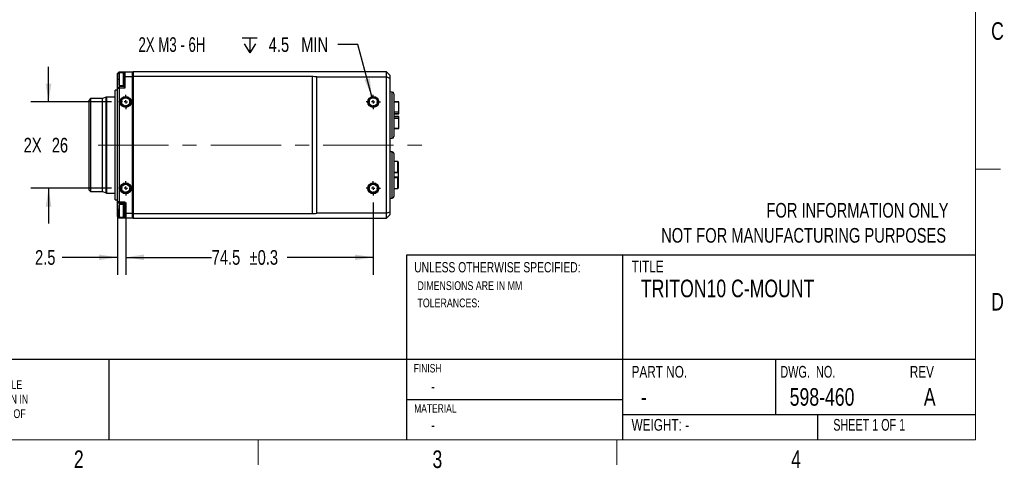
# Model space of a CAD drawing. Header units: millimetres. Extents: x 8 to 457, y 8 to 353.
# Tile 5 of 8: x 161 to 457, y 8 to 143. Entities that reach past the tile are written whole.
import ezdxf

# ---------------------------------------------------------------- set-up
doc = ezdxf.new("R2010")
doc.units = ezdxf.units.MM
doc.header["$LTSCALE"] = 1.666667
doc.linetypes.add('CENTERX2', pattern=[20.32, 12.7, -2.54, 2.54, -2.54])
doc.layers.add('DIMENSIONS', color=8, linetype='Continuous')
doc.layers.add('FORMAT', color=7, linetype='Continuous')
doc.styles.add('SLDTEXTSTYLE0', font='TXT', dxfattribs={"width": 0.75})
doc.styles.add('SLDTEXTSTYLE1', font='TXT', dxfattribs={"width": 0.6875})
doc.styles.add('SLDTEXTSTYLE2', font='TXT', dxfattribs={"width": 0.694444})
doc.styles.add('SLDTEXTSTYLE3', font='TXT', dxfattribs={"width": 0.675})
doc.dimstyles.new('SLDDIMSTYLE4', dxfattribs={"dimtxt": 4.409722, "dimasz": 5.503333, "dimexe": 0, "dimexo": 0.0625, "dimgap": 1.102431, "dimtad": 0, "dimtih": 1, "dimtoh": 1, "dimdec": 1, "dimrnd": 1e-09, "dimzin": 12, "dimdsep": 46, "dimtxsty": 'SLDTEXTSTYLE0', "dimsah": 1, "dimcen": 0.09, "dimadec": 0, "dimazin": 3, "dimtfac": 1, "dimtdec": 1, "dimtmove": 0, "dimatfit": 0, "dimfxl": 1, "dimfrac": 2, "dimtolj": 1, "dimtzin": 12, "dimarcsym": 0})
doc.dimstyles.new('SLDDIMSTYLE5', dxfattribs={"dimtxt": 4.409722, "dimasz": 5.503333, "dimexe": 0, "dimexo": 0.0625, "dimgap": 1.102431, "dimtad": 0, "dimtih": 1, "dimtoh": 1, "dimdec": 6, "dimrnd": 1e-09, "dimzin": 12, "dimdsep": 46, "dimtxsty": 'SLDTEXTSTYLE0', "dimsah": 1, "dimcen": 0, "dimadec": 0, "dimazin": 3, "dimtfac": 1, "dimtdec": 1, "dimtofl": 0, "dimtmove": 0, "dimatfit": 3, "dimfxl": 1, "dimfrac": 2, "dimtolj": 1, "dimtzin": 12, "dimarcsym": 0})
doc.dimstyles.new('SLDDIMSTYLE6', dxfattribs={"dimtxt": 4.409722, "dimasz": 5.503333, "dimexe": 0, "dimexo": 0.0625, "dimgap": 1.102431, "dimtad": 0, "dimtih": 1, "dimtoh": 1, "dimdec": 0, "dimrnd": 1e-09, "dimzin": 12, "dimdsep": 46, "dimtxsty": 'SLDTEXTSTYLE0', "dimsah": 1, "dimcen": 0.09, "dimadec": 0, "dimazin": 3, "dimtfac": 1, "dimtdec": 3, "dimtmove": 0, "dimatfit": 0, "dimfxl": 1, "dimfrac": 2, "dimtolj": 1, "dimtzin": 12, "dimarcsym": 0})
doc.dimstyles.new('SLDDIMSTYLE7', dxfattribs={"dimtxt": 4.409722, "dimasz": 5.503333, "dimexe": 0, "dimexo": 0.0625, "dimgap": 1.102431, "dimtad": 0, "dimtih": 1, "dimtoh": 1, "dimdec": 1, "dimrnd": 1e-09, "dimzin": 12, "dimdsep": 46, "dimtxsty": 'SLDTEXTSTYLE0', "dimsah": 1, "dimcen": 0.09, "dimadec": 0, "dimazin": 3, "dimtol": 1, "dimtp": 0.3, "dimtm": 0.3, "dimtfac": 1, "dimtdec": 1, "dimtofl": 0, "dimtmove": 0, "dimatfit": 3, "dimfxl": 1, "dimfrac": 2, "dimtolj": 1, "dimarcsym": 0})

# ---------------------------------------------------------------- blocks, each defined once
blk = doc.blocks.new('SW_NOTE_0')
at = {"layer": 'FORMAT', "color": 0, "char_height": 2.6458, "attachment_point": 1, "style": 'SLDTEXTSTYLE0'}
for s, insert in [('THE INFORMATION CONTAINED IN THIS DRAWING IS THE SOLE', (0, 3.41)), ('PROPERTY OF LUCID VISION LABS, INC. ANY REPRODUCTION IN', (0, -0.95)), ('PART OR AS A WHOLE WITHOUT THE WRITTEN PERMISSION OF', (0, -5.31)), ('LUCID VISION LABS, INC. IS PROHIBITED.', (0, -9.67))]:
    blk.add_mtext(s, dxfattribs=dict(at, insert=insert))
blk = doc.blocks.new('SW_NOTE_0_1')
at = {"layer": 'FORMAT', "color": 0, "attachment_point": 1, "style": 'SLDTEXTSTYLE0'}
for s, insert, char_height in [('UNLESS OTHERWISE SPECIFIED:', (0, 3.98), 3.0868), ('DIMENSIONS ARE IN MM', (0.99, -1.78), 2.6458), ('TOLERANCES:', (0.99, -6.98), 2.6458)]:
    blk.add_mtext(s, dxfattribs=dict(at, insert=insert, char_height=char_height))
blk = doc.blocks.new('SW_NOTE_0_2')
at = {"layer": 'FORMAT', "color": 0, "char_height": 4.4097, "attachment_point": 3, "style": 'SLDTEXTSTYLE0'}
for s, insert in [('FOR INFORMATION ONLY', (69.59, 5.68)), ('NOT FOR MANUFACTURING PURPOSES', (68.87, -1.86))]:
    blk.add_mtext(s, dxfattribs=dict(at, insert=insert))
blk = doc.blocks.new('_D_6')
at = {"layer": 'DIMENSIONS'}
for p, q in [((169.73, 118.67), (169.73, 129.25)), ((188.67, 118.67), (164.44, 118.67)), ((188.67, 92.67), (164.44, 92.67)), ((169.73, 92.67), (169.73, 82.08))]:
    blk.add_line(p, q, dxfattribs=at)
for points in [[(169.73, 118.67), (170.58, 124.17), (168.88, 124.17)], [(169.73, 92.67), (168.88, 87.16), (170.58, 87.16)]]:
    blk.add_solid(points, dxfattribs=at)
at = {"layer": 'DIMENSIONS', "char_height": 4.41, "attachment_point": 1, "style": 'SLDTEXTSTYLE0'}
for s, insert in [('2X', (162.24, 107.85)), ('26', (170.7, 107.85))]:
    blk.add_mtext(s, dxfattribs=dict(at, insert=insert))
blk = doc.blocks.new('_D_7')
at = {"layer": 'DIMENSIONS'}
for p, q in [((190.44, 86.47), (190.44, 66.59)), ((192.94, 88.4), (192.94, 66.59)), ((190.44, 71.88), (173.8, 71.88)), ((192.94, 71.88), (203.52, 71.88))]:
    blk.add_line(p, q, dxfattribs=at)
for points in [[(190.44, 71.88), (184.94, 72.73), (184.94, 71.04)], [(192.94, 71.88), (198.44, 71.04), (198.44, 72.73)]]:
    blk.add_solid(points, dxfattribs=at)
at = {"layer": 'DIMENSIONS', "insert": (165.66, 74.06), "char_height": 4.41, "attachment_point": 1, "style": 'SLDTEXTSTYLE0'}
blk.add_mtext('2.5', dxfattribs=at)
blk = doc.blocks.new('_D_8')
at = {"layer": 'DIMENSIONS'}
for p, q in [((192.94, 88.4), (192.94, 66.59)), ((267.44, 88.4), (267.44, 66.59)), ((192.94, 71.88), (218.81, 71.88)), ((267.44, 71.88), (241.57, 71.88))]:
    blk.add_line(p, q, dxfattribs=at)
for points in [[(192.94, 71.88), (198.44, 71.04), (198.44, 72.73)], [(267.44, 71.88), (261.94, 72.73), (261.94, 71.04)]]:
    blk.add_solid(points, dxfattribs=at)
at = {"layer": 'DIMENSIONS', "char_height": 4.41, "attachment_point": 1, "style": 'SLDTEXTSTYLE0'}
for s, insert in [('±0.3', (230.21, 74.06)), ('74.5', (218.81, 74.06))]:
    blk.add_mtext(s, dxfattribs=dict(at, insert=insert))
blk = doc.blocks.new('SW_SYMBOL_HOLE_DEPTH')
at = {"layer": 'DIMENSIONS', "color": 0}
for p, q in [((0, 1458), (1333, 1458)), ((167, 925), (667, 125)), ((667, 1458), (667, 125)), ((1167, 925), (667, 125))]:
    blk.add_line(p, q, dxfattribs=at)
blk = doc.blocks.new('_D_9')
at = {"layer": 'DIMENSIONS'}
for p, q in [((262.81, 135.94), (256.8, 135.94)), ((267.01, 120.26), (262.81, 135.94))]:
    blk.add_line(p, q, dxfattribs=at)
blk.add_solid([(267.01, 120.26), (266.41, 125.79), (264.77, 125.36)], dxfattribs=at)
at = {"layer": 'DIMENSIONS', "xscale": 0.0033796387, "yscale": 0.0033796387, "zscale": 0.0033796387}
blk.add_blockref('SW_SYMBOL_HOLE_DEPTH', (228.02, 133.04), dxfattribs=at)
at = {"layer": 'DIMENSIONS', "char_height": 4.41, "attachment_point": 1}
for s, insert, style in [('2X M3 - 6H', (196.79, 138.12), 'SLDTEXTSTYLE3'), ('4.5', (235.98, 138.12), 'SLDTEXTSTYLE0'), ('MIN', (245.74, 138.12), 'SLDTEXTSTYLE0')]:
    blk.add_mtext(s, dxfattribs=dict(at, insert=insert, style=style))
blk = doc.blocks.new('SW_CENTERMARKSYMBOL_2')
at = {"layer": 'DIMENSIONS', "color": 0}
for p, q in [((-1, 0), (-2.15, 0)), ((0, 0), (-0.5, 0)), ((0, 1), (0, 2.15)), ((0, 0), (0, 0.5)), ((0, 0), (0, -0.5)), ((0, 0), (0.5, 0)), ((1, 0), (2.15, 0)), ((0, -1), (0, -2.15))]:
    blk.add_line(p, q, dxfattribs=at)
blk = doc.blocks.new('SW_CENTERMARKSYMBOL_3')
at = {"layer": 'DIMENSIONS', "color": 0}
for p, q in [((-1, 0), (-2.15, 0)), ((0, 0), (-0.5, 0)), ((0, 1), (0, 2.15)), ((0, 0), (0, 0.5)), ((0, 0), (0, -0.5)), ((0, 0), (0.5, 0)), ((1, 0), (2.15, 0)), ((0, -1), (0, -2.15))]:
    blk.add_line(p, q, dxfattribs=at)
blk = doc.blocks.new('SW_CENTERMARKSYMBOL_4')
at = {"layer": 'DIMENSIONS', "color": 0}
for p, q in [((-1, 0), (-2.15, 0)), ((0, 0), (-0.5, 0)), ((0, 1), (0, 2.15)), ((0, 0), (0, 0.5)), ((0, 0), (0, -0.5)), ((0, 0), (0.5, 0)), ((1, 0), (2.15, 0)), ((0, -1), (0, -2.15))]:
    blk.add_line(p, q, dxfattribs=at)
blk = doc.blocks.new('SW_CENTERMARKSYMBOL_5')
at = {"layer": 'DIMENSIONS', "color": 0}
for p, q in [((-1, 0), (-2.15, 0)), ((0, 0), (-0.5, 0)), ((0, 1), (0, 2.15)), ((0, 0), (0, 0.5)), ((0, 0), (0, -0.5)), ((0, 0), (0.5, 0)), ((1, 0), (2.15, 0)), ((0, -1), (0, -2.15))]:
    blk.add_line(p, q, dxfattribs=at)

msp = doc.modelspace()

# ---------------------------------------------------------------- linework, layer by layer
at = {"color": 7, "linetype": 'Continuous', "lineweight": 25}
for p, q in [((190.440102, 127.1653295), (190.940102, 127.6653295)), ((190.940102, 127.6653295), (192.640102, 127.6653295)), ((192.640102, 127.6653295), (192.440102, 127.4653295)), ((192.440102, 126.0824868), (192.440102, 127.4653295)), ((192.640102, 127.6653295), (192.640102, 126.1653295)), ((192.640102, 127.6653295), (195.040102, 127.6653295)), ((195.040102, 126.1653295), (195.040102, 127.6653295)), ((195.040102, 127.6653295), (195.140102, 127.5653295)), ((195.240102, 127.6653295), (195.140102, 127.5653295)), ((195.140102, 127.5653295), (195.140102, 126.1239082)), ((195.140102, 126.2239082), (195.140102, 127.5653295)), ((195.240102, 127.6653295), (195.240102, 126.2653295)), ((271.440102, 127.6653295), (195.240102, 127.6653295)), ((271.440102, 126.1653295), (271.440102, 127.6653295)), ((272.440102, 126.6653295), (271.440102, 127.6653295)), ((190.440102, 127.1653295), (190.9313758, 127.1653295)), ((190.440102, 125.4653295), (190.440102, 127.1653295)), ((190.440102, 125.4653295), (190.9313758, 125.4653295)), ((190.440102, 122.7390708), (190.440102, 125.4653295)), ((190.9313758, 127.1653295), (190.9313758, 125.4653295)), ((190.9313758, 125.4653295), (190.9313758, 123.2389946)), ((191.082602, 127.3653295), (190.940102, 127.2228295)), ((190.940102, 123.7078295), (190.940102, 127.2228295)), ((192.297602, 127.3653295), (191.082602, 127.3653295)), ((191.082602, 123.5653295), (191.082602, 127.3653295)), ((192.440102, 127.2228295), (192.297602, 127.3653295)), ((192.297602, 123.5653295), (192.297602, 127.3653295)), ((192.640102, 126.1653295), (192.440102, 126.0824868)), ((192.440102, 123.1653143), (192.440102, 126.0824868)), ((192.640102, 126.1653295), (192.640102, 122.7687444)), ((195.040102, 126.1653295), (192.640102, 126.1653295)), ((195.040102, 85.1653295), (195.040102, 126.1653295)), ((195.140102, 126.1239082), (195.040102, 126.1653295)), ((195.240102, 126.2653295), (195.140102, 126.2239082)), ((195.140102, 126.1239082), (195.140102, 85.2067509)), ((249.0294284, 126.2653295), (195.240102, 126.2653295)), ((195.240102, 126.2653295), (195.240102, 85.0653295)), ((249.0294284, 126.2653295), (249.0294284, 85.0653295)), ((250.440102, 85.1653295), (250.440102, 126.1653295)), ((250.440102, 126.1653295), (271.440102, 126.1653295)), ((271.440102, 85.1653295), (271.440102, 126.1653295)), ((272.440102, 125.751116), (271.440102, 126.1653295)), ((272.440102, 126.6653295), (272.440102, 125.751116)), ((272.440102, 125.751116), (272.440102, 85.5795431)), ((190.440102, 122.1653295), (189.820102, 122.1653295)), ((189.820102, 89.1653295), (189.820102, 122.1653295)), ((190.9313758, 123.2389946), (190.440102, 122.7390708)), ((190.440102, 88.5915883), (190.440102, 122.7390708)), ((190.940102, 122.7390708), (190.440102, 122.7390708)), ((190.9313758, 123.2389946), (192.440102, 123.2653295)), ((190.940102, 123.7078295), (191.082602, 123.5653295)), ((192.640102, 122.7687444), (190.940102, 122.7390708)), ((190.940102, 122.7390708), (190.940102, 88.5915883)), ((191.082602, 123.5653295), (192.297602, 123.5653295)), ((192.297602, 123.5653295), (192.440102, 123.7078295)), ((273.16627, 121.6272727), (272.440102, 121.6653295)), ((182.390102, 119.6653295), (181.940102, 119.2153295)), ((181.940102, 92.1153295), (181.940102, 119.2153295)), ((185.9524241, 119.6653295), (182.390102, 119.6653295)), ((182.390102, 119.6653295), (182.390102, 91.6653295)), ((187.0372555, 120.0601759), (185.9524241, 119.6653295)), ((185.9524241, 91.6653295), (185.9524241, 119.6653295)), ((189.820102, 120.0903295), (187.2082655, 120.0903295)), ((273.640102, 121.1279579), (273.640102, 108.2027012)), ((275.140102, 118.6323451), (273.640102, 118.6323451)), ((275.140102, 118.6195381), (275.140102, 118.6323451)), ((275.140102, 115.6907366), (275.140102, 118.6195381)), ((275.140102, 115.1903295), (275.140102, 115.6907366)), ((273.640102, 115.1903295), (275.140102, 115.1903295)), ((273.640102, 115.1053295), (275.140102, 115.1053295)), ((275.140102, 114.2253295), (273.640102, 114.2253295)), ((275.140102, 114.1403295), (273.640102, 114.1403295)), ((275.140102, 115.1053295), (275.140102, 115.1903295)), ((275.140102, 114.1403295), (275.140102, 114.2253295)), ((275.140102, 113.6399225), (275.140102, 114.1403295)), ((275.140102, 110.711121), (275.140102, 113.6399225)), ((273.640102, 110.698314), (275.140102, 110.698314)), ((275.140102, 110.698314), (275.140102, 110.711121)), ((272.440102, 107.6653295), (273.16627, 107.7033864)), ((273.16627, 103.6272727), (272.440102, 103.6653295)), ((273.640102, 103.1279579), (273.640102, 90.2027012)), ((274.840102, 100.7653295), (273.640102, 100.7653295)), ((275.040102, 100.5653295), (274.840102, 100.7653295)), ((274.840102, 97.4853295), (274.840102, 100.7653295)), ((275.040102, 97.3653295), (275.040102, 100.5653295)), ((273.640102, 97.3653295), (274.9588962, 97.3653295)), ((274.9588962, 95.9653295), (273.640102, 95.9653295)), ((274.840102, 92.5653295), (274.840102, 95.8453295)), ((274.9588962, 97.3653295), (275.040102, 97.3653295)), ((275.040102, 95.9653295), (274.9588962, 95.9653295)), ((275.040102, 95.9653295), (275.040102, 97.3653295)), ((275.040102, 92.7653295), (275.040102, 95.9653295)), ((181.940102, 92.1153295), (182.390102, 91.6653295)), ((273.640102, 92.5653295), (274.840102, 92.5653295)), ((274.840102, 92.5653295), (275.040102, 92.7653295)), ((182.390102, 91.6653295), (185.9524241, 91.6653295)), ((185.9524241, 91.6653295), (187.0372555, 91.2704832)), ((187.2082655, 91.2403295), (189.820102, 91.2403295)), ((189.820102, 89.1653295), (190.440102, 89.1653295)), ((272.440102, 89.6653295), (273.16627, 89.7033864)), ((190.9313758, 88.0916645), (190.440102, 88.5915883)), ((190.940102, 88.5915883), (190.440102, 88.5915883)), ((190.440102, 85.8653295), (190.440102, 88.5915883)), ((192.440102, 88.0653295), (190.9313758, 88.0916645)), ((190.9313758, 88.0916645), (190.9313758, 85.8653295)), ((190.940102, 88.5915883), (192.640102, 88.5619147)), ((191.082602, 87.7653295), (190.940102, 87.6228295)), ((190.940102, 84.1078295), (190.940102, 87.6228295)), ((192.297602, 87.7653295), (191.082602, 87.7653295)), ((191.082602, 83.9653295), (191.082602, 87.7653295)), ((192.440102, 87.6228295), (192.297602, 87.7653295)), ((192.297602, 83.9653295), (192.297602, 87.7653295)), ((192.440102, 85.2481723), (192.440102, 88.1653448)), ((192.640102, 88.5619147), (192.640102, 85.1653295)), ((190.9313758, 85.8653295), (190.440102, 85.8653295)), ((190.440102, 84.1653295), (190.440102, 85.8653295)), ((190.940102, 83.6653295), (190.440102, 84.1653295)), ((190.9313758, 84.1653295), (190.440102, 84.1653295)), ((190.9313758, 85.8653295), (190.9313758, 84.1653295)), ((190.940102, 84.1078295), (191.082602, 83.9653295)), ((192.640102, 83.6653295), (190.940102, 83.6653295)), ((191.082602, 83.9653295), (192.297602, 83.9653295)), ((192.297602, 83.9653295), (192.440102, 84.1078295)), ((192.440102, 83.8653295), (192.440102, 85.2481723)), ((192.440102, 85.2481723), (192.640102, 85.1653295)), ((192.440102, 83.8653295), (192.640102, 83.6653295)), ((192.640102, 85.1653295), (195.040102, 85.1653295)), ((192.640102, 85.1653295), (192.640102, 83.6653295)), ((195.040102, 83.6653295), (192.640102, 83.6653295)), ((195.140102, 85.2067509), (195.040102, 85.1653295)), ((195.040102, 83.6653295), (195.040102, 85.1653295)), ((195.140102, 83.7653295), (195.040102, 83.6653295)), ((195.140102, 85.2067509), (195.140102, 83.7653295)), ((195.140102, 83.7653295), (195.140102, 85.1067509)), ((195.240102, 85.0653295), (195.140102, 85.1067509)), ((195.140102, 83.7653295), (195.240102, 83.6653295)), ((195.240102, 85.0653295), (195.240102, 83.6653295)), ((195.240102, 85.0653295), (249.0294284, 85.0653295)), ((195.240102, 83.6653295), (271.440102, 83.6653295)), ((271.440102, 85.1653295), (250.440102, 85.1653295)), ((271.440102, 85.1653295), (272.440102, 85.5795431)), ((271.440102, 83.6653295), (271.440102, 85.1653295)), ((271.440102, 83.6653295), (272.440102, 84.6653295)), ((272.440102, 85.5795431), (272.440102, 84.6653295))]:
    msp.add_line(p, q, dxfattribs=at)
at = {"color": 8, "linetype": 'Continuous', "lineweight": 25}
for p, q in [((190.940102, 127.1653295), (190.9313758, 127.1653295)), ((190.940102, 125.4653295), (190.9313758, 125.4653295)), ((273.16627, 107.7033864), (273.16627, 121.6272727)), ((187.0372555, 91.2704832), (187.0372555, 120.0601759)), ((187.2082655, 120.0903295), (187.2082655, 91.2403295)), ((275.140102, 118.6195381), (273.640102, 118.6195381)), ((273.640102, 115.6907366), (275.140102, 115.6907366)), ((275.140102, 113.6399225), (273.640102, 113.6399225)), ((273.640102, 110.711121), (275.140102, 110.711121)), ((273.16627, 89.7033864), (273.16627, 103.6272727)), ((273.640102, 97.4853295), (274.840102, 97.4853295)), ((274.840102, 95.8453295), (273.640102, 95.8453295)), ((190.940102, 85.8653295), (190.9313758, 85.8653295)), ((190.9313758, 84.1653295), (190.940102, 84.1653295))]:
    msp.add_line(p, q, dxfattribs=at)
at = {"color": 7, "linetype": 'Continuous', "lineweight": 25}
for centre, radius in [((192.940102, 118.6653295), 1.65), ((192.940102, 118.6653295), 1.5), ((192.940102, 118.6653295), 1.25), ((267.440102, 118.6653295), 1.65), ((267.440102, 118.6653295), 1.5), ((267.440102, 118.6653295), 1.25), ((192.940102, 92.6653295), 1.65), ((192.940102, 92.6653295), 1.5), ((192.940102, 92.6653295), 1.25), ((267.440102, 92.6653295), 1.65), ((267.440102, 92.6653295), 1.5), ((267.440102, 92.6653295), 1.25)]:
    msp.add_circle(centre, radius, dxfattribs=at)
for centre, radius, start, end in [((249.0294284, 116.2653295), 10, 81.890385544, 90), ((273.140102, 121.1279579), 0.5, 0, 87), ((187.2082655, 119.5903295), 0.5, 90, 110), ((273.140102, 108.2027012), 0.5, 273, 0), ((273.140102, 103.1279579), 0.5, 360, 87), ((187.2082655, 91.7403295), 0.5, 250, 270), ((273.140102, 90.2027012), 0.5, 273, 0), ((249.0294284, 95.0653295), 10, 270, 278.109614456)]:
    msp.add_arc(centre, radius, start, end, dxfattribs=at)
for centre, major_axis, start_param, end_param in [((192.140102, 122.7600169), (0.3535534, 0.3597785), 5.4977871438, 6.4250823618), ((192.140102, 88.5706422), (-0.3535534, 0.3597785), 2.999695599, 3.926990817)]:
    msp.add_ellipse(centre, major_axis=major_axis, ratio=0.9826972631, start_param=start_param, end_param=end_param, dxfattribs=at)
for points, knots in [([(190.940102, 127.6653295), (190.9378175, 127.6653295), (190.9355471, 127.611443), (190.9323163, 127.4263229), (190.9313758, 127.2962292), (190.9313758, 127.1653295)], [0, 0, 0, 0, 0.5, 0.5, 1, 1, 1, 1]), ([(190.9313758, 123.2389946), (190.9313758, 123.2389946), (190.9323163, 123.1851163), (190.9355471, 123.0000244), (190.9378175, 122.8699505), (190.940102, 122.7390708)], [0, 0, 0, 0, 0.5, 0.5, 1, 1, 1, 1]), ([(274.840102, 97.4853295), (274.8408055, 97.4763912), (274.8422091, 97.4585545), (274.8536123, 97.4303532), (274.8742211, 97.4011824), (274.908154, 97.3752069), (274.9386207, 97.3658341), (274.9563784, 97.3653922), (274.9588962, 97.3653295)], [0, 0, 0, 0, 0.1230202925, 0.2454900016, 0.4164641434, 0.6520454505, 0.9506643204, 1, 1, 1, 1]), ([(274.9588962, 95.9653295), (274.9430539, 95.9632198), (274.914564, 95.9594257), (274.8790288, 95.9340514), (274.8562843, 95.9053149), (274.844017, 95.8773851), (274.8403094, 95.8572238), (274.8401342, 95.8471719), (274.840102, 95.8453295)], [0, 0, 0, 0, 0.3058822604, 0.5500796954, 0.7240592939, 0.859187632, 0.974190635, 1, 1, 1, 1]), ([(190.940102, 88.5915883), (190.9378175, 88.4607085), (190.9355471, 88.3306347), (190.9323163, 88.1455428), (190.9313758, 88.0916645), (190.9313758, 88.0916645)], [0, 0, 0, 0, 0.5, 0.5, 1, 1, 1, 1]), ([(190.9313758, 84.1653295), (190.9313758, 84.0344298), (190.9323163, 83.9043362), (190.9355471, 83.7192161), (190.9378175, 83.6653295), (190.940102, 83.6653295)], [0, 0, 0, 0, 0.5, 0.5, 1, 1, 1, 1])]:
    msp.add_open_spline(points, degree=3, knots=knots, dxfattribs=at)
at = {"layer": 'DIMENSIONS', "linetype": 'CENTERX2', "lineweight": 18}
msp.add_line((184.6567687, 105.6653295), (282.0234354, 105.6653295), dxfattribs=at)
at = {"layer": 'FORMAT', "color": 7, "linetype": 'Continuous', "lineweight": 18}
for p, q in [((448.6666667, 342.8333333), (448.6666667, 17)), ((448.6666667, 17), (17, 17)), ((232.8333333, 9.4566667), (232.8333333, 17.0016667))]:
    msp.add_line(p, q, dxfattribs=at)
at = {"layer": 'FORMAT', "linetype": 'Continuous', "lineweight": 18}
for p, q in [((448.6666667, 98.4583333), (456.2083333, 98.4583333)), ((340.75, 17), (340.75, 9.4583333))]:
    msp.add_line(p, q, dxfattribs=at)
at = {"layer": 'FORMAT'}
for p, q in [((277.5865942, 17), (277.5865942, 72.6379146)), ((277.5865942, 72.6379146), (448.6666667, 72.6379146)), ((342.4778347, 72.6379146), (342.4778347, 17)), ((17, 41.190822), (448.6666667, 41.190822)), ((187.8656254, 41.190822), (187.8656254, 17)), ((388.4523719, 41.190822), (388.4523719, 24.5360422)), ((277.5865942, 29.095411), (342.4778347, 29.095411)), ((342.4778347, 24.5360422), (448.6666667, 24.5360422)), ((401.0703621, 24.5360422), (401.0703621, 17))]:
    msp.add_line(p, q, dxfattribs=at)

# ---------------------------------------------------------------- block references
at = {"layer": 'DIMENSIONS'}
for name, p in [('SW_CENTERMARKSYMBOL_2', (192.940102, 118.6653295)), ('SW_CENTERMARKSYMBOL_4', (267.440102, 118.6653295)), ('SW_CENTERMARKSYMBOL_3', (192.940102, 92.6653295)), ('SW_CENTERMARKSYMBOL_5', (267.440102, 92.6653295))]:
    msp.add_blockref(name, p, dxfattribs=at)
at = {"layer": 'FORMAT', "color": 7}
msp.add_blockref('SW_NOTE_0_2', (370.9477797, 82.5670539), dxfattribs=at)
at = {"layer": 'FORMAT'}
for name, p in [('SW_NOTE_0_1', (279.7516085, 66.4642563)), ('SW_NOTE_0', (80, 31.4722221))]:
    msp.add_blockref(name, p, dxfattribs=at)

# ---------------------------------------------------------------- texts
for s, insert, char_height, attachment_point, style in [('C', (455.2782118, 142.6310391), 5.2916667, 2, 'SLDTEXTSTYLE0'), ('TITLE', (345.1731231, 70.881959), 3.52777778, 1, 'SLDTEXTSTYLE0'), ('TRITON10 C-MOUNT', (347.9720808, 65.1710629), 5.291666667, 1, 'SLDTEXTSTYLE0'), ('D', (455.2702498, 61.1727058), 5.2916667, 2, 'SLDTEXTSTYLE0'), ('FINISH', (279.6066492, 39.7746862), 2.54, 1, 'SLDTEXTSTYLE0'), ('PART NO.', (345.1731231, 39.2036327), 3.52777778, 1, 'SLDTEXTSTYLE0'), ('DWG.  NO.', (389.9241179, 39.2036327), 3.52777778, 1, 'SLDTEXTSTYLE2'), ('REV', (428.8881976, 39.2036327), 3.52777778, 1, 'SLDTEXTSTYLE0'), ('-', (284.8366898, 34.842243), 3.5277778, 1, 'SLDTEXTSTYLE0'), ('598-460', (392.7533565, 32.5216851), 5.29166667, 1, 'SLDTEXTSTYLE0'), ('A', (433.1130459, 32.5216851), 5.2916667, 1, 'SLDTEXTSTYLE0'), ('MATERIAL', (279.7516085, 27.6842465), 2.54, 1, 'SLDTEXTSTYLE0'), ('-', (347.9720808, 32.5216851), 5.2916667, 1, 'SLDTEXTSTYLE0'), ('-', (284.8366898, 23.2354669), 3.5277778, 1, 'SLDTEXTSTYLE0'), ('WEIGHT: -', (345.1731231, 23.2354667), 3.52777778, 1, 'SLDTEXTSTYLE0'), ('SHEET 1 OF 1', (405.8650824, 23.2354667), 3.527777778, 1, 'SLDTEXTSTYLE1'), ('2', (178.8217159, 13.7768724), 5.2916667, 2, 'SLDTEXTSTYLE0'), ('3', (286.7383825, 13.7768724), 5.2916667, 2, 'SLDTEXTSTYLE0'), ('4', (394.6550492, 13.7768724), 5.2916667, 2, 'SLDTEXTSTYLE0')]:
    msp.add_mtext(s, dxfattribs=dict(at, insert=insert, char_height=char_height, attachment_point=attachment_point, style=style))

# ---------------------------------------------------------------- dimensions: what is measured, and where the dimension line sits
at = {"layer": 'DIMENSIONS'}
dim = msp.add_diameter_dim_2p(p1=(267.8671535, 117.0715519), p2=(267.0130506, 120.2591072), text='2X M3 - 6H {\\fGDT;x} 4.5\\P', dimstyle='SLDDIMSTYLE5', override={"dimpost": '<>'}, dxfattribs=at)
dim.commit()
dim.dimension.update_dxf_attribs({"geometry": '_D_9', "text_midpoint": (226.7954697, 135.9367345), "dimtype": 163})
dim = msp.add_linear_dim(base=(169.7296272, 92.6653295), p1=(190.790102, 118.6653295), p2=(190.790102, 92.6653295), angle=90, text='2X <>', dimstyle='SLDDIMSTYLE6', dxfattribs=at)
dim.commit()
dim.dimension.update_dxf_attribs({"geometry": '_D_6', "text_midpoint": (169.7296272, 105.6653295), "dimtype": 160})
for base, p1, p2, dimstyle, picture, middle in [((192.940102, 71.8821644), (190.440102, 88.5915883), (192.940102, 90.5153295), 'SLDDIMSTYLE4', '_D_7', (169.7296272, 71.8821644)), ((267.440102, 71.8821644), (192.940102, 90.5153295), (267.440102, 90.5153295), 'SLDDIMSTYLE7', '_D_8', (230.190102, 71.8821644))]:
    dim = msp.add_linear_dim(base=base, p1=p1, p2=p2, dimstyle=dimstyle, dxfattribs=at)
    dim.commit()
    dim.dimension.update_dxf_attribs({"geometry": picture, "text_midpoint": middle, "dimtype": 160})

doc.saveas('drawing.dxf')
